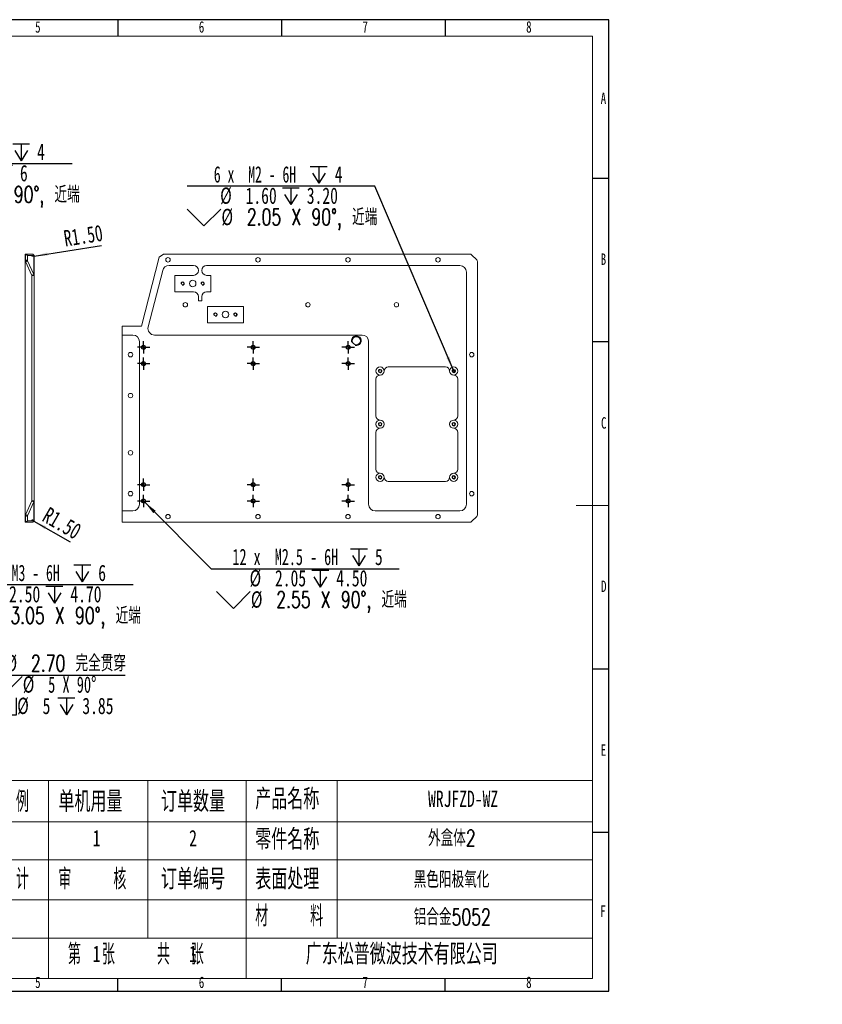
# Model space of a CAD drawing. Header units: millimetres. Extents: x -8 to 916, y -4 to 297.
# Tile 4 of 5: x 240 to 485, y -4 to 297. Entities that reach past the tile are written whole.
import ezdxf

# ---------------------------------------------------------------- set-up
doc = ezdxf.new("R2010")
doc.units = ezdxf.units.MM
for name, color, linetype in [('10', 7, 'Continuous'), ('5', 7, 'Continuous'), ('9', 7, 'Continuous')]:
    doc.layers.add(name, color=color, linetype=linetype)
doc.styles.add('SLDTEXTSTYLE0', font='TXT', dxfattribs={"width": 0.7, "bigfont": 'bigfont'})
doc.styles.add('SLDTEXTSTYLE1', font='TXT', dxfattribs={"width": 0.7})
doc.styles.add('SLDTEXTSTYLE3', font='TXT', dxfattribs={"width": 0.566667, "bigfont": 'bigfont'})
doc.styles.add('SLDTEXTSTYLE4', font='TXT', dxfattribs={"width": 0.642857})
doc.styles.add('SLDTEXTSTYLE5', font='TXT', dxfattribs={"width": 0.616667})
doc.styles.add('SLDTEXTSTYLE6', font='TXT', dxfattribs={"width": 0.65})
doc.styles.add('SLDTEXTSTYLE7', font='TXT', dxfattribs={"width": 0.633333})
doc.dimstyles.new('SLDDIMSTYLE2', dxfattribs={"dimtxt": 5, "dimasz": 4.08, "dimexe": 0, "dimexo": 0.0625, "dimgap": 1.25, "dimtad": 0, "dimtih": 1, "dimtoh": 1, "dimdec": 6, "dimlfac": 2, "dimrnd": 1e-09, "dimzin": 12, "dimdsep": 46, "dimtxsty": 'SLDTEXTSTYLE1', "dimblk1": 'NONE', "dimsah": 1, "dimcen": 0, "dimadec": 0, "dimazin": 3, "dimtfac": 1, "dimtmove": 0, "dimatfit": 3, "dimldrblk": 'NONE', "dimfxl": 0, "dimfrac": 2, "dimtolj": 1, "dimtzin": 12, "dimarcsym": 0})
doc.dimstyles.new('SLDDIMSTYLE3', dxfattribs={"dimtxt": 5, "dimasz": 4.08, "dimexe": 0, "dimexo": 0.0625, "dimgap": 1.25, "dimtad": 0, "dimtih": 1, "dimtoh": 1, "dimlfac": 2, "dimrnd": 1e-09, "dimzin": 12, "dimdsep": 46, "dimtxsty": 'SLDTEXTSTYLE1', "dimblk1": 'NONE', "dimsah": 1, "dimcen": 0, "dimadec": 0, "dimazin": 3, "dimtfac": 1, "dimtmove": 0, "dimatfit": 3, "dimldrblk": 'NONE', "dimfxl": 0, "dimfrac": 2, "dimtolj": 1, "dimtzin": 12, "dimarcsym": 0})
doc.dimstyles.new('SLDDIMSTYLE4', dxfattribs={"dimtxt": 5, "dimasz": 4.08, "dimexe": 0, "dimexo": 0.0625, "dimgap": 1.25, "dimtad": 0, "dimtih": 1, "dimtoh": 1, "dimlfac": 2, "dimrnd": 1e-09, "dimzin": 4, "dimdsep": 46, "dimtxsty": 'SLDTEXTSTYLE1', "dimblk1": 'NONE', "dimsah": 1, "dimcen": 0, "dimadec": 0, "dimazin": 1, "dimtfac": 1, "dimtmove": 0, "dimatfit": 3, "dimldrblk": 'NONE', "dimfxl": 0, "dimfrac": 2, "dimtolj": 1, "dimtzin": 12, "dimarcsym": 0})
doc.dimstyles.new('SLDDIMSTYLE5', dxfattribs={"dimtxt": 5, "dimasz": 4.08, "dimexe": 0, "dimexo": 0.0625, "dimgap": 1.25, "dimtad": 2, "dimlfac": 2, "dimrnd": 1e-09, "dimzin": 4, "dimdsep": 46, "dimtxsty": 'SLDTEXTSTYLE1', "dimsah": 1, "dimcen": 0, "dimadec": 0, "dimazin": 1, "dimtfac": 1, "dimtofl": 0, "dimtmove": 0, "dimatfit": 3, "dimfxl": 0, "dimfrac": 2, "dimtolj": 1, "dimtzin": 12, "dimarcsym": 0})

# ---------------------------------------------------------------- blocks, each defined once
blk = doc.blocks.new('SW_NOTE_0')
at = {"layer": '10', "color": 0, "attachment_point": 1, "style": 'SLDTEXTSTYLE0'}
for s, insert, char_height in [('1\\M+18141\\M+1955C\\M+196CA\\M+195BD\\M+190AE\\M+18141\\M+19DD9锐\\M+18A70\\M+18141\\M+19DD9\\M+196D1\\M+18E68\\M+18141\\M+19DD9划\\M+18DAD\\M+18141\\M+19DD9变\\M+18C60', (0, 9.55), 7.40833), ('2\\M+18141\\M+18F8A\\M+1974C\\M+196A2\\M+1928D\\M+18EDA\\M+190A1\\M+18CF6\\M+18DB7\\M+18BCF\\M+188C2GB/T1084-2400f级\\M+189C1\\M+18D48', (0, -1.83), 7.40833), ('3\\M+18141\\M+196A2\\M+1928D\\M+18D45\\M+188CA\\M+18CF6\\M+18DB7\\M+18BCF\\M+188C2\\M+1817D0.1', (0, -13.21), 7.4083), ('4\\M+18141\\M+196A2\\M+1928D圆\\M+18A70\\M+18BCF为R1.5', (0, -24.58), 7.4083), ('5\\M+18141\\M+196A2\\M+1928D\\M+18EDA\\M+190A1\\M+18E51\\M+18FC6SERP\\M+195B6\\M+18C8F\\M+189C1\\M+18D48', (0, -35.96), 7.4083)]:
    blk.add_mtext(s, dxfattribs=dict(at, insert=insert, char_height=char_height))
blk = doc.blocks.new('SW_SYMBOL_HOLE_DEPTH')
at = {"layer": '10', "color": 0}
for p, q in [((0, 875), (800, 875)), ((100, 555), (400, 75)), ((400, 875), (400, 75)), ((700, 555), (400, 75))]:
    blk.add_line(p, q, dxfattribs=at)
blk = doc.blocks.new('SW_SYMBOL_HOLE_SINK')
at = {"layer": '10', "color": 0}
for p, q in [((0, 875), (800, 75)), ((800, 75), (1600, 875))]:
    blk.add_line(p, q, dxfattribs=at)
blk = doc.blocks.new('_D_4')
at = {"layer": '10'}
for p, q in [((177.69, 216.79), (198.61, 253.01)), ((198.61, 253.01), (255.99, 253.01)), ((177.18, 215.91), (177.69, 216.79))]:
    blk.add_line(p, q, dxfattribs=at)
blk.add_solid([(177.69, 216.79), (180.17, 220.07), (179.29, 220.58)], dxfattribs=at)
at = {"layer": '10', "xscale": 0.006445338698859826, "yscale": 0.006445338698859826, "zscale": 0.006445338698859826}
for name, p in [('SW_SYMBOL_HOLE_DEPTH', (237.86, 253.42)), ('SW_SYMBOL_HOLE_DEPTH', (232.63, 246.9)), ('SW_SYMBOL_HOLE_SINK', (200.19, 240.38))]:
    blk.add_blockref(name, p, dxfattribs=at)
at = {"layer": '10', "char_height": 5, "attachment_point": 1}
for s, insert, style in [('4 x  M2 - 6H', (208.37, 259.12), 'SLDTEXTSTYLE5'), ('4', (245.31, 259.12), 'SLDTEXTSTYLE1'), ('%%c', (213.61, 252.62), 'SLDTEXTSTYLE1'), ('1.60', (221.36, 252.6), 'SLDTEXTSTYLE1'), ('6', (240.07, 252.6), 'SLDTEXTSTYLE1'), ('%%c', (210.71, 246.1), 'SLDTEXTSTYLE1'), ('2.05 X 90\\M+1818B, \\M+18BDF\\M+1925B', (218.47, 246.08), 'SLDTEXTSTYLE0')]:
    blk.add_mtext(s, dxfattribs=dict(at, insert=insert, style=style))
blk = doc.blocks.new('_NONE')
blk = doc.blocks.new('_D_5')
at = {"layer": '10'}
for p, q in [((187.45, 154.14), (188.52, 153.06)), ((188.52, 153.06), (217.29, 124.29)), ((217.29, 124.29), (274.67, 124.29))]:
    blk.add_line(p, q, dxfattribs=at)
blk.add_solid([(188.52, 153.06), (191.05, 149.82), (191.77, 150.53)], dxfattribs=at)
at = {"layer": '10', "xscale": 0.006445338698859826, "yscale": 0.006445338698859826, "zscale": 0.006445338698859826}
for name, p in [('SW_SYMBOL_HOLE_DEPTH', (256.55, 124.7)), ('SW_SYMBOL_HOLE_DEPTH', (248.02, 118.18)), ('SW_SYMBOL_HOLE_SINK', (218.87, 111.66))]:
    blk.add_blockref(name, p, dxfattribs=at)
at = {"layer": '10', "char_height": 5, "attachment_point": 1}
for s, insert, style in [('4 x  M3 - 6H', (227.05, 130.4), 'SLDTEXTSTYLE5'), ('6', (263.99, 130.4), 'SLDTEXTSTYLE1'), ('%%c', (229, 123.9), 'SLDTEXTSTYLE1'), ('2.50', (236.75, 123.88), 'SLDTEXTSTYLE1'), ('4.70', (255.47, 123.88), 'SLDTEXTSTYLE1'), ('%%c', (229.39, 117.38), 'SLDTEXTSTYLE1'), ('3.05 X 90\\M+1818B, \\M+18BDF\\M+1925B', (237.15, 117.36), 'SLDTEXTSTYLE0')]:
    blk.add_mtext(s, dxfattribs=dict(at, insert=insert, style=style))
blk = doc.blocks.new('_D_6')
at = {"layer": '10'}
for p, q in [((181.29, 216.94), (196.98, 228.38)), ((196.98, 228.38), (224.14, 228.38)), ((179.68, 215.76), (181.29, 216.94))]:
    blk.add_line(p, q, dxfattribs=at)
blk.add_solid([(181.29, 216.94), (184.89, 218.93), (184.29, 219.75)], dxfattribs=at)
at = {"layer": '10', "char_height": 5, "attachment_point": 1}
for s, insert, style in [('2×', (198.57, 233.26), 'SLDTEXTSTYLE1'), ('%%c', (205.14, 233.28), 'SLDTEXTSTYLE1'), ('4', (211.01, 233.26), 'SLDTEXTSTYLE1'), ('贯\\M+190FA', (215.08, 233.26), 'SLDTEXTSTYLE0')]:
    blk.add_mtext(s, dxfattribs=dict(at, insert=insert, style=style))
blk = doc.blocks.new('SW_SYMBOL_HOLE_SPOT')
at = {"layer": '10', "color": 0}
for p, q in [((0, 875), (0, 75)), ((1600, 75), (1600, 875)), ((0, 75), (1600, 75))]:
    blk.add_line(p, q, dxfattribs=at)
blk = doc.blocks.new('_D_9')
at = {"layer": '10'}
for p, q in [((187.64, 145.65), (188.43, 144.55)), ((188.43, 144.55), (223.14, 96.67)), ((223.14, 96.67), (272.19, 96.67))]:
    blk.add_line(p, q, dxfattribs=at)
blk.add_solid([(188.43, 144.55), (190.41, 140.95), (191.24, 141.55)], dxfattribs=at)
at = {"layer": '10', "xscale": 0.006445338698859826, "yscale": 0.006445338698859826, "zscale": 0.006445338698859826}
for name, p in [('SW_SYMBOL_HOLE_SINK', (230.42, 90.55)), ('SW_SYMBOL_HOLE_SPOT', (228.72, 84.03)), ('SW_SYMBOL_HOLE_DEPTH', (251.69, 84.03))]:
    blk.add_blockref(name, p, dxfattribs=at)
at = {"layer": '10', "char_height": 5, "attachment_point": 1}
for s, insert, style in [('10 x', (224.73, 102.78), 'SLDTEXTSTYLE6'), ('%%c', (235.68, 102.8), 'SLDTEXTSTYLE1'), ('2.70 \\M+18AAE\\M+19153贯\\M+190FA', (243.44, 102.78), 'SLDTEXTSTYLE0'), ('%%c', (240.94, 96.28), 'SLDTEXTSTYLE1'), ('5 X 90°', (248.69, 96.25), 'SLDTEXTSTYLE4'), ('%%c', (239.24, 89.75), 'SLDTEXTSTYLE1'), ('5', (246.99, 89.73), 'SLDTEXTSTYLE1'), ('3.85', (259.13, 89.73), 'SLDTEXTSTYLE1')]:
    blk.add_mtext(s, dxfattribs=dict(at, insert=insert, style=style))
blk = doc.blocks.new('_D_11')
at = {"layer": '10'}
for q in [(264.96, 227.93), (243.69, 224.6)]:
    blk.add_line((244.43, 224.72), q, dxfattribs=at)
blk.add_solid([(244.43, 224.72), (248.54, 224.85), (248.38, 225.85)], dxfattribs=at)
at = {"layer": '10', "insert": (253.14, 232.55), "char_height": 5, "attachment_point": 1, "rotation": 8.9147, "style": 'SLDTEXTSTYLE1'}
blk.add_mtext('R1.50', dxfattribs=at)
blk = doc.blocks.new('_D_12')
at = {"layer": '10'}
for q in [(243.69, 144.1), (255.39, 137.35)]:
    blk.add_line((244.34, 143.72), q, dxfattribs=at)
blk.add_solid([(244.34, 143.72), (247.62, 141.24), (248.13, 142.12)], dxfattribs=at)
at = {"layer": '10', "insert": (249.02, 148.25), "char_height": 5, "attachment_point": 1, "rotation": 330, "style": 'SLDTEXTSTYLE1'}
blk.add_mtext('R1.50', dxfattribs=at)
blk = doc.blocks.new('_D_13')
at = {"layer": '10'}
for p, q in [((277.39, 150.3), (278.3, 149.4)), ((278.3, 149.4), (298.52, 129.17)), ((298.52, 129.17), (355.9, 129.17))]:
    blk.add_line(p, q, dxfattribs=at)
blk.add_solid([(278.3, 149.4), (280.82, 146.15), (281.54, 146.87)], dxfattribs=at)
at = {"layer": '10', "xscale": 0.006445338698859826, "yscale": 0.006445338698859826, "zscale": 0.006445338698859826}
for name, p in [('SW_SYMBOL_HOLE_DEPTH', (341.06, 129.58)), ('SW_SYMBOL_HOLE_DEPTH', (329.25, 123.06)), ('SW_SYMBOL_HOLE_SINK', (300.11, 116.54))]:
    blk.add_blockref(name, p, dxfattribs=at)
at = {"layer": '10', "char_height": 5, "attachment_point": 1}
for s, insert, style in [('12 x  M2.5 - 6H', (304.99, 135.28), 'SLDTEXTSTYLE7'), ('5', (348.51, 135.28), 'SLDTEXTSTYLE1'), ('%%c', (310.23, 128.78), 'SLDTEXTSTYLE1'), ('2.05', (317.98, 128.76), 'SLDTEXTSTYLE1'), ('4.50', (336.7, 128.76), 'SLDTEXTSTYLE1'), ('%%c', (310.63, 122.26), 'SLDTEXTSTYLE1'), ('2.55 X 90\\M+1818B, \\M+18BDF\\M+1925B', (318.38, 122.24), 'SLDTEXTSTYLE0')]:
    blk.add_mtext(s, dxfattribs=dict(at, insert=insert, style=style))
blk = doc.blocks.new('_D_14')
at = {"layer": '10'}
for p, q in [((348.5, 246.11), (291.12, 246.11)), ((372.39, 190.07), (348.5, 246.11)), ((372.8, 189.13), (372.39, 190.07))]:
    blk.add_line(p, q, dxfattribs=at)
blk.add_solid([(372.39, 190.07), (371.26, 194.02), (370.33, 193.62)], dxfattribs=at)
at = {"layer": '10', "xscale": 0.006445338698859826, "yscale": 0.006445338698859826, "zscale": 0.006445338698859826}
for name, p in [('SW_SYMBOL_HOLE_DEPTH', (328.78, 246.52)), ('SW_SYMBOL_HOLE_DEPTH', (320.26, 240)), ('SW_SYMBOL_HOLE_SINK', (291.12, 233.48))]:
    blk.add_blockref(name, p, dxfattribs=at)
at = {"layer": '10', "char_height": 5, "attachment_point": 1}
for s, insert, style in [('6 x  M2 - 6H', (299.3, 252.22), 'SLDTEXTSTYLE5'), ('4', (336.23, 252.22), 'SLDTEXTSTYLE1'), ('%%c', (301.24, 245.72), 'SLDTEXTSTYLE1'), ('1.60', (309, 245.7), 'SLDTEXTSTYLE1'), ('3.20', (327.7, 245.7), 'SLDTEXTSTYLE1'), ('%%c', (301.64, 239.2), 'SLDTEXTSTYLE1'), ('2.05 X 90\\M+1818B, \\M+18BDF\\M+1925B', (309.39, 239.18), 'SLDTEXTSTYLE0')]:
    blk.add_mtext(s, dxfattribs=dict(at, insert=insert, style=style))
blk = doc.blocks.new('SW_CENTERMARKSYMBOL_7')
at = {"layer": '10', "color": 0}
for p, q in [((-1.25, 0), (-1.8875, 0)), ((0, 0), (-1.25, 0)), ((0, 1.25), (0, 1.8875)), ((0, 0), (0, 1.25)), ((0, 0), (0, -1.25)), ((0, 0), (1.25, 0)), ((1.25, 0), (1.8875, 0)), ((0, -1.25), (0, -1.8875))]:
    blk.add_line(p, q, dxfattribs=at)
blk = doc.blocks.new('SW_CENTERMARKSYMBOL_8')
at = {"layer": '10', "color": 0}
for p, q in [((-1.25, 0), (-1.8875, 0)), ((0, 0), (-1.25, 0)), ((0, 1.25), (0, 1.8875)), ((0, 0), (0, 1.25)), ((0, 0), (0, -1.25)), ((0, 0), (1.25, 0)), ((1.25, 0), (1.8875, 0)), ((0, -1.25), (0, -1.8875))]:
    blk.add_line(p, q, dxfattribs=at)
blk = doc.blocks.new('SW_CENTERMARKSYMBOL_9')
at = {"layer": '10', "color": 0}
for p, q in [((-1.25, 0), (-1.8875, 0)), ((0, 0), (-1.25, 0)), ((0, 1.25), (0, 1.8875)), ((0, 0), (0, 1.25)), ((0, 0), (0, -1.25)), ((0, 0), (1.25, 0)), ((1.25, 0), (1.8875, 0)), ((0, -1.25), (0, -1.8875))]:
    blk.add_line(p, q, dxfattribs=at)
blk = doc.blocks.new('SW_CENTERMARKSYMBOL_10')
at = {"layer": '10', "color": 0}
for p, q in [((-1.25, 0), (-1.8875, 0)), ((0, 0), (-1.25, 0)), ((0, 1.25), (0, 1.8875)), ((0, 0), (0, 1.25)), ((0, 0), (0, -1.25)), ((0, 0), (1.25, 0)), ((1.25, 0), (1.8875, 0)), ((0, -1.25), (0, -1.8875))]:
    blk.add_line(p, q, dxfattribs=at)
blk = doc.blocks.new('SW_CENTERMARKSYMBOL_11')
at = {"layer": '10', "color": 0}
for p, q in [((-1.25, 0), (-1.8875, 0)), ((0, 0), (-1.25, 0)), ((0, 1.25), (0, 1.8875)), ((0, 0), (0, 1.25)), ((0, 0), (0, -1.25)), ((0, 0), (1.25, 0)), ((1.25, 0), (1.8875, 0)), ((0, -1.25), (0, -1.8875))]:
    blk.add_line(p, q, dxfattribs=at)
blk = doc.blocks.new('SW_CENTERMARKSYMBOL_12')
at = {"layer": '10', "color": 0}
for p, q in [((-1.25, 0), (-1.8875, 0)), ((0, 0), (-1.25, 0)), ((0, 1.25), (0, 1.8875)), ((0, 0), (0, 1.25)), ((0, 0), (0, -1.25)), ((0, 0), (1.25, 0)), ((1.25, 0), (1.8875, 0)), ((0, -1.25), (0, -1.8875))]:
    blk.add_line(p, q, dxfattribs=at)
blk = doc.blocks.new('SW_CENTERMARKSYMBOL_13')
at = {"layer": '10', "color": 0}
for p, q in [((-1.25, 0), (-1.8875, 0)), ((0, 0), (-1.25, 0)), ((0, 1.25), (0, 1.8875)), ((0, 0), (0, 1.25)), ((0, 0), (0, -1.25)), ((0, 0), (1.25, 0)), ((1.25, 0), (1.8875, 0)), ((0, -1.25), (0, -1.8875))]:
    blk.add_line(p, q, dxfattribs=at)
blk = doc.blocks.new('SW_CENTERMARKSYMBOL_14')
at = {"layer": '10', "color": 0}
for p, q in [((-1.25, 0), (-1.8875, 0)), ((0, 0), (-1.25, 0)), ((0, 1.25), (0, 1.8875)), ((0, 0), (0, 1.25)), ((0, 0), (0, -1.25)), ((0, 0), (1.25, 0)), ((1.25, 0), (1.8875, 0)), ((0, -1.25), (0, -1.8875))]:
    blk.add_line(p, q, dxfattribs=at)
blk = doc.blocks.new('SW_CENTERMARKSYMBOL_15')
at = {"layer": '10', "color": 0}
for p, q in [((-1.25, 0), (-1.8875, 0)), ((0, 0), (-1.25, 0)), ((0, 1.25), (0, 1.8875)), ((0, 0), (0, 1.25)), ((0, 0), (0, -1.25)), ((0, 0), (1.25, 0)), ((1.25, 0), (1.8875, 0)), ((0, -1.25), (0, -1.8875))]:
    blk.add_line(p, q, dxfattribs=at)
blk = doc.blocks.new('SW_CENTERMARKSYMBOL_16')
at = {"layer": '10', "color": 0}
for p, q in [((-1.25, 0), (-1.8875, 0)), ((0, 0), (-1.25, 0)), ((0, 1.25), (0, 1.8875)), ((0, 0), (0, 1.25)), ((0, 0), (0, -1.25)), ((0, 0), (1.25, 0)), ((1.25, 0), (1.8875, 0)), ((0, -1.25), (0, -1.8875))]:
    blk.add_line(p, q, dxfattribs=at)
blk = doc.blocks.new('SW_CENTERMARKSYMBOL_17')
at = {"layer": '10', "color": 0}
for p, q in [((-1.25, 0), (-1.8875, 0)), ((0, 0), (-1.25, 0)), ((0, 1.25), (0, 1.8875)), ((0, 0), (0, 1.25)), ((0, 0), (0, -1.25)), ((0, 0), (1.25, 0)), ((1.25, 0), (1.8875, 0)), ((0, -1.25), (0, -1.8875))]:
    blk.add_line(p, q, dxfattribs=at)
blk = doc.blocks.new('SW_CENTERMARKSYMBOL_18')
at = {"layer": '10', "color": 0}
for p, q in [((-1.25, 0), (-1.8875, 0)), ((0, 0), (-1.25, 0)), ((0, 1.25), (0, 1.8875)), ((0, 0), (0, 1.25)), ((0, 0), (0, -1.25)), ((0, 0), (1.25, 0)), ((1.25, 0), (1.8875, 0)), ((0, -1.25), (0, -1.8875))]:
    blk.add_line(p, q, dxfattribs=at)

msp = doc.modelspace()

# ---------------------------------------------------------------- linework, layer by layer
at = {"color": 7, "linetype": 'Continuous', "lineweight": 15}
for p, q in [((241.69201662, 225.34884532), (241.78031857, 225.34884532)), ((241.69201662, 225.1291724), (241.69201662, 225.34884532)), ((241.78031857, 225.1291724), (241.69201662, 225.1291724)), ((241.69201662, 223.56851418), (241.69201662, 225.1291724)), ((241.69201662, 223.56851418), (241.78031857, 223.56851418)), ((241.69201662, 223.03818186), (241.69201662, 223.56851418)), ((241.78031857, 223.03818186), (241.69201662, 223.03818186)), ((241.69201662, 145.65950523), (241.69201662, 223.03818186)), ((241.78031857, 225.34884532), (241.78031857, 225.1291724)), ((241.78031857, 225.34884532), (243.69201669, 225.34884532)), ((241.78031857, 223.56851418), (241.78031857, 225.1291724)), ((241.78031857, 223.56851418), (241.78031857, 223.03818186)), ((243.69201669, 218.78996511), (241.78031857, 223.03818186)), ((242.41305529, 224.88357891), (242.41305529, 223.32291324)), ((244.32475349, 224.88357891), (242.41305529, 224.88357891)), ((242.41305529, 223.32291324), (244.32475349, 219.0746965)), ((244.32475349, 219.0746965), (244.32475349, 224.88357891)), ((244.44201672, 224.59884752), (244.44201672, 218.78996511)), ((282.64674103, 224.38027729), (277.24548733, 203.34884544)), ((283.89548721, 225.34884532), (282.64674103, 224.38027729)), ((377.53482373, 225.34884532), (283.89548721, 225.34884532)), ((379.62581428, 223.56851418), (378.06515606, 225.1291724)), ((379.8454872, 145.65950523), (379.8454872, 223.03818186)), ((279.24554074, 203.09633781), (283.6756541, 220.34633924)), ((285.61279202, 221.84884568), (293.09548648, 221.84884568)), ((297.09548714, 221.84884568), (374.44548519, 221.84884568)), ((376.44548925, 219.84884162), (376.44548925, 148.84884489)), ((243.69201669, 149.90772326), (243.69201669, 218.78996511)), ((244.44201672, 218.78996511), (243.69201669, 218.78996511)), ((244.44201672, 218.78996511), (244.44201672, 195.34884413)), ((287.345486, 218.84884705), (287.345486, 213.84884436)), ((293.09548648, 218.84884705), (287.345486, 218.84884705)), ((298.34548594, 218.84884705), (297.09548714, 218.84884705)), ((298.34548594, 213.84884436), (298.34548594, 218.84884705)), ((287.345486, 213.84884436), (293.09548648, 213.84884436)), ((297.09548714, 213.84884436), (298.34548594, 213.84884436)), ((294.59548766, 212.34884877), (294.59548766, 211.09884252)), ((294.59548766, 211.09884252), (295.59548596, 211.09884252)), ((295.59548596, 211.09884252), (295.59548596, 212.34884877)), ((308.34548758, 209.34884269), (297.34548764, 209.34884269)), ((297.34548764, 209.34884269), (297.34548764, 204.34884374)), ((308.34548758, 204.34884374), (308.34548758, 209.34884269)), ((271.34548711, 203.34884544), (271.34548711, 200.59884359)), ((277.24548733, 203.34884544), (271.34548711, 203.34884544)), ((297.34548764, 204.34884374), (308.34548758, 204.34884374)), ((271.34548711, 200.59884359), (274.59548671, 200.59884359)), ((271.34548711, 146.84884502), (271.34548711, 200.59884359)), ((344.59548654, 200.59884359), (281.18267866, 200.59884359)), ((276.59548657, 198.59884326), (276.59548657, 148.84884489)), ((346.59549059, 148.84884489), (346.59549059, 198.59884326)), ((244.44201672, 193.84884481), (244.44201672, 152.84884554)), ((370.09548606, 190.84884618), (352.59548785, 190.84884618)), ((348.84548398, 187.09884603), (348.84548398, 175.84884559)), ((373.84548994, 175.84884559), (373.84548994, 187.09884603)), ((348.84548398, 170.84884477), (348.84548398, 159.59884525)), ((373.84548994, 159.59884525), (373.84548994, 170.84884477)), ((352.59548785, 155.8488451), (370.09548606, 155.8488451)), ((244.44201672, 151.3488453), (244.44201672, 149.90772326)), ((241.78031857, 145.65950523), (243.69201669, 149.90772326)), ((244.32475349, 149.62299187), (242.41305529, 145.37477373)), ((244.44201672, 149.90772326), (243.69201669, 149.90772326)), ((244.32475349, 143.81411353), (244.32475349, 149.62299187)), ((244.44201672, 149.90772326), (244.44201672, 144.09884507)), ((241.69201662, 145.65950523), (241.78031857, 145.65950523)), ((241.69201662, 145.12917518), (241.69201662, 145.65950523)), ((241.78031857, 145.12917518), (241.69201662, 145.12917518)), ((241.69201662, 143.56851498), (241.69201662, 145.12917518)), ((241.78031857, 145.65950523), (241.78031857, 145.12917518)), ((241.78031857, 143.56851498), (241.78031857, 145.12917518)), ((242.41305529, 145.37477373), (242.41305529, 143.81411353)), ((271.34548711, 146.84884502), (271.34548711, 143.34884503)), ((271.34548711, 146.84884502), (274.59548671, 146.84884502)), ((348.5954872, 146.84884502), (374.44548519, 146.84884502)), ((378.06515606, 143.56851498), (379.62581428, 145.12917518)), ((241.69201662, 143.56851498), (241.78031857, 143.56851498)), ((241.69201662, 143.34884503), (241.69201662, 143.56851498)), ((241.78031857, 143.34884503), (241.69201662, 143.34884503)), ((241.78031857, 143.56851498), (241.78031857, 143.34884503)), ((243.69201669, 143.34884503), (241.78031857, 143.34884503)), ((242.41305529, 143.81411353), (244.32475349, 143.81411353)), ((271.34548711, 143.34884503), (377.53482373, 143.34884503))]:
    msp.add_line(p, q, dxfattribs=at)
at = {"color": 7, "linetype": 'Continuous', "lineweight": 15, "flags": 128}
for points in [[(242.41305529, 223.32291324), (242.36796414, 223.30262531), (242.31008105, 223.27657808), (242.24066632, 223.2453378), (242.16123079, 223.20959736), (242.07350358, 223.17011674), (241.97939436, 223.12776764), (241.8809517, 223.08346648), (241.78031857, 223.03818186)], [(244.32475349, 219.0746965), (244.27966223, 219.05440856), (244.22177925, 219.02836133), (244.15236446, 218.99712105), (244.07292887, 218.96138062), (243.98520172, 218.92189999), (243.8910925, 218.87955089), (243.79264987, 218.83524974), (243.69201669, 218.78996511)], [(243.69201669, 149.90772326), (243.79264987, 149.86243863), (243.8910925, 149.81813934), (243.98520172, 149.77579024), (244.07292887, 149.73631288), (244.15236446, 149.70056685), (244.22177925, 149.66933029), (244.27966223, 149.64328306), (244.32475349, 149.62299187)], [(241.78031857, 145.65950523), (241.8809517, 145.61422026), (241.97939436, 145.56992108), (242.07350358, 145.52757198), (242.16123079, 145.48809473), (242.24066632, 145.45234871), (242.31008105, 145.42111215), (242.36796414, 145.3950648), (242.41305529, 145.37477373)]]:
    msp.add_lwpolyline(points, dxfattribs=at)
at = {"color": 7, "linetype": 'Continuous', "lineweight": 15}
for centre, radius in [((285.29548688, 223.59884508), 0.675), ((312.79548688, 223.59884508), 0.675), ((340.29548688, 223.59884508), 0.675), ((367.79548688, 223.59884508), 0.675), ((289.79548688, 216.34884508), 0.4), ((292.84548688, 216.34884508), 1), ((295.89548688, 216.34884508), 0.4), ((290.59548688, 209.84884508), 0.675), ((302.84548688, 206.84884508), 1), ((328.04548688, 209.84884508), 0.675), ((355.09548688, 209.84884508), 0.675), ((299.79548688, 206.84884508), 0.4), ((305.89548688, 206.84884508), 0.4), ((342.84548688, 198.84884508), 1.25), ((277.84548688, 196.84884508), 0.6375), ((277.84548688, 196.84884508), 0.5125), ((311.34548688, 196.84884508), 0.6375), ((311.34548688, 196.84884508), 0.5125), ((340.34548688, 196.84884508), 0.6375), ((340.34548688, 196.84884508), 0.5125), ((273.84548688, 194.59884508), 0.675), ((378.09548688, 194.59884508), 0.675), ((277.84548688, 191.84884508), 0.6375), ((277.84548688, 191.84884508), 0.5125), ((311.34548688, 191.84884508), 0.6375), ((311.34548688, 191.84884508), 0.5125), ((340.34548688, 191.84884508), 0.6375), ((340.34548688, 191.84884508), 0.5125), ((350.09548688, 189.59884508), 0.5125), ((350.09548688, 189.59884508), 0.4), ((372.59548688, 189.59884508), 0.5125), ((372.59548688, 189.59884508), 0.4), ((273.84548688, 182.09884508), 0.675), ((350.09548688, 173.34884508), 0.5125), ((350.09548688, 173.34884508), 0.4), ((372.59548688, 173.34884508), 0.5125), ((372.59548688, 173.34884508), 0.4), ((273.84548688, 164.59884508), 0.675), ((350.09548688, 157.09884508), 0.5125), ((350.09548688, 157.09884508), 0.4), ((372.59548688, 157.09884508), 0.5125), ((372.59548688, 157.09884508), 0.4), ((277.84548688, 154.84884508), 0.6375), ((277.84548688, 154.84884508), 0.5125), ((311.34548688, 154.84884508), 0.6375), ((311.34548688, 154.84884508), 0.5125), ((340.34548688, 154.84884508), 0.6375), ((340.34548688, 154.84884508), 0.5125), ((273.84548688, 152.09884508), 0.675), ((378.09548688, 152.09884508), 0.675), ((277.84548688, 149.84884508), 0.6375), ((277.84548688, 149.84884508), 0.5125), ((311.34548688, 149.84884508), 0.6375), ((311.34548688, 149.84884508), 0.5125), ((340.34548688, 149.84884508), 0.6375), ((340.34548688, 149.84884508), 0.5125), ((285.29548688, 145.09884508), 0.675), ((312.79548688, 145.09884508), 0.675), ((340.29548688, 145.09884508), 0.675), ((367.79548688, 145.09884508), 0.675)]:
    msp.add_circle(centre, radius, dxfattribs=at)
for centre, radius, start, end in [((241.76250233, 224.66173944), 0.68733682, 18.8294479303, 88.5146877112), ((241.81200156, 224.27292425), 0.85683412, 45.4539715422, 92.1190976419), ((241.81197303, 222.71221106), 0.856888, 45.4548410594, 92.1170554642), ((243.69201667, 224.59884508), 0.75, 0, 90), ((243.67420044, 224.66173931), 0.68733695, 18.8294558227, 88.5146873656), ((244.01570494, 224.58978852), 0.42640802, 1.2173359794, 43.5501246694), ((377.53482671, 224.59884508), 0.75, 45, 90), ((379.09548688, 223.03818491), 0.75, 0, 45), ((285.61279187, 219.84884508), 2, 90, 165.5966770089), ((293.09548688, 220.34884508), 1.5, 0, 90), ((293.09548688, 220.34884508), 1.5, 270, 360), ((297.09548688, 220.34884508), 1.5, 90, 180), ((297.09548688, 220.34884508), 1.5, 180, 270), ((374.44548688, 219.84884508), 2, 0, 90), ((244.01572581, 218.7809147), 0.42638697, 1.2162408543, 43.5512197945), ((293.09548688, 212.34884508), 1.5, 0, 90), ((297.09548688, 212.34884508), 1.5, 90, 180), ((281.18267823, 202.59884508), 2, 165.5966770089, 270), ((274.59548688, 198.59884508), 2, 0, 90), ((344.59548688, 198.59884508), 2, 0, 90), ((350.09548688, 189.59884508), 1.25, 90, 180), ((350.09548688, 189.59884508), 1.25, 0, 90), ((352.59548688, 189.59884508), 1.25, 90, 180), ((370.09548688, 189.59884508), 1.25, 0, 90), ((372.59548688, 189.59884508), 1.25, 90, 180), ((372.59548688, 189.59884508), 1.25, 0, 90), ((350.09548688, 189.59884508), 1.25, 180, 270), ((350.09548688, 187.09884508), 1.25, 90, 180), ((350.09548688, 189.59884508), 1.25, 270, 0), ((372.59548688, 189.59884508), 1.25, 180, 270), ((372.59548688, 189.59884508), 1.25, 270, 0), ((372.59548688, 187.09884508), 1.25, 0, 90), ((350.09548688, 175.84884508), 1.25, 180, 270), ((350.09548688, 173.34884508), 1.25, 90, 180), ((350.09548688, 173.34884508), 1.25, 0, 90), ((372.59548688, 173.34884508), 1.25, 90, 180), ((372.59548688, 175.84884508), 1.25, 270, 0), ((372.59548688, 173.34884508), 1.25, 0, 90), ((350.09548688, 173.34884508), 1.25, 180, 270), ((350.09548688, 170.84884508), 1.25, 90, 180), ((350.09548688, 173.34884508), 1.25, 270, 0), ((372.59548688, 173.34884508), 1.25, 180, 270), ((372.59548688, 173.34884508), 1.25, 270, 0), ((372.59548688, 170.84884508), 1.25, 0, 90), ((350.09548688, 159.59884508), 1.25, 180, 270), ((372.59548688, 159.59884508), 1.25, 270, 0), ((350.09548688, 157.09884508), 1.25, 90, 180), ((350.09548688, 157.09884508), 1.25, 180, 270), ((350.09548688, 157.09884508), 1.25, 0, 90), ((350.09548688, 157.09884508), 1.25, 270, 0), ((352.59548688, 157.09884508), 1.25, 180, 270), ((370.09548688, 157.09884508), 1.25, 270, 0), ((372.59548688, 157.09884508), 1.25, 90, 180), ((372.59548688, 157.09884508), 1.25, 180, 270), ((372.59548688, 157.09884508), 1.25, 0, 90), ((372.59548688, 157.09884508), 1.25, 270, 0), ((244.01571903, 149.91677647), 0.42639382, 316.449136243, 358.7834031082), ((274.59548688, 148.84884508), 2, 270, 0), ((348.59548688, 148.84884508), 2, 180, 270), ((374.44548688, 148.84884508), 2, 270, 0), ((241.81198162, 145.9854621), 0.85687213, 267.8823306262, 314.5453972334), ((379.09548688, 145.65950525), 0.75, 315, 0), ((241.8119815, 144.42480222), 0.85687244, 267.882339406, 314.5453884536), ((241.76250529, 144.03594589), 0.68733172, 271.4850768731, 341.1710338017), ((243.69201667, 144.09884508), 0.75, 270, 0), ((243.67420339, 144.03594602), 0.68733186, 271.4850772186, 341.1710259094), ((244.0157194, 144.10789797), 0.42639343, 316.449116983, 358.7834429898), ((377.53482671, 144.09884508), 0.75, 270, 315)]:
    msp.add_arc(centre, radius, start, end, dxfattribs=at)
at = {"color": 7, "linetype": 'Continuous', "lineweight": 0}
for centre, radius in [((289.79548688, 216.34884508), 0.5), ((295.89548688, 216.34884508), 0.5), ((299.79548688, 206.84884508), 0.5), ((305.89548688, 206.84884508), 0.5), ((342.84548688, 198.84884508), 1.5), ((277.84548688, 196.84884508), 0.625), ((311.34548688, 196.84884508), 0.625), ((340.34548688, 196.84884508), 0.625), ((277.84548688, 191.84884508), 0.625), ((311.34548688, 191.84884508), 0.625), ((340.34548688, 191.84884508), 0.625), ((350.09548688, 189.59884508), 0.5), ((372.59548688, 189.59884508), 0.5), ((350.09548688, 173.34884508), 0.5), ((372.59548688, 173.34884508), 0.5), ((350.09548688, 157.09884508), 0.5), ((372.59548688, 157.09884508), 0.5), ((277.84548688, 154.84884508), 0.625), ((311.34548688, 154.84884508), 0.625), ((340.34548688, 154.84884508), 0.625), ((277.84548688, 149.84884508), 0.625), ((311.34548688, 149.84884508), 0.625), ((340.34548688, 149.84884508), 0.625)]:
    msp.add_arc(centre, radius, 255, 195, dxfattribs=at)
at = {"color": 7, "linetype": 'Continuous', "lineweight": 15}
for points in [[(244.44201667, 195.34884508), (244.44201667, 195.24031555), (244.42947841, 195.12148541), (244.40769843, 194.86593873), (244.39910583, 194.73360772), (244.39914114, 194.46315905), (244.40773515, 194.33124297), (244.42955661, 194.07536516), (244.44201667, 193.95739553), (244.44201667, 193.84884508)], [(244.44201667, 152.84884508), (244.44201667, 152.74031555), (244.42947841, 152.62148541), (244.40769843, 152.36593873), (244.39910583, 152.23360772), (244.39914114, 151.96315905), (244.40773515, 151.83124297), (244.42955661, 151.57536516), (244.44201667, 151.45739553), (244.44201667, 151.34884508)]]:
    msp.add_open_spline(points, degree=3, knots=[0, 0, 0, 0, 0.25, 0.25, 0.5, 0.5, 0.75, 0.75, 1, 1, 1, 1], dxfattribs=at)
at = {"layer": '10', "lineweight": 15}
for p, q in [((188.67854555, 64.4299422), (415, 64.4299422)), ((248.82480443, 64.4299422), (248.82480443, 3.8961968)), ((279.12694969, 64.4299422), (279.12694969, 16.20972922)), ((309.17259166, 64.4299422), (309.17259166, 3.8961968)), ((336.93349557, 64.4299422), (336.93349557, 16.20972922)), ((188.67854555, 51.80985576), (415, 51.80985576)), ((188.67854555, 40.19233422), (415, 40.19233422)), ((188.67854555, 27.93177504), (415, 27.93177504)), ((188.67854555, 16.20972922), (415, 16.20972922))]:
    msp.add_line(p, q, dxfattribs=at)
at = {"layer": '5'}
for p, q in [((270, 297), (270, 292)), ((320, 297), (320, 292)), ((370, 297), (370, 292)), ((420, 248.5), (415, 248.5)), ((420, 198.5), (415, 198.5)), ((420, 98.5), (415, 98.5)), ((420, 48.5), (415, 48.5)), ((270, 0), (270, 3.8961968)), ((320, 0), (320, 3.8961968)), ((370, 0), (370, 3.8961968))]:
    msp.add_line(p, q, dxfattribs=at)
at = {"layer": '5', "color": 7, "lineweight": 15}
for p, q in [((415, 292), (25, 292)), ((415, 3.8961968), (415, 292)), ((0, 3.8961968), (415, 3.8961968))]:
    msp.add_line(p, q, dxfattribs=at)
at = {"layer": '5', "lineweight": 15}
msp.add_line((420, 148.5), (410, 148.5), dxfattribs=at)
at = {"layer": '9', "color": 7}
for p, q in [((420, 297), (0, 297)), ((420, 148.5), (420, 297)), ((420, 0), (420, 148.5)), ((0, 0), (420, 0))]:
    msp.add_line(p, q, dxfattribs=at)

# ---------------------------------------------------------------- block references
at = {"layer": '10'}
for name, p in [('SW_CENTERMARKSYMBOL_7', (277.84548688, 196.84884508)), ('SW_CENTERMARKSYMBOL_14', (311.34548688, 196.84884508)), ('SW_CENTERMARKSYMBOL_15', (340.34548688, 196.84884508)), ('SW_CENTERMARKSYMBOL_8', (277.84548688, 191.84884508)), ('SW_CENTERMARKSYMBOL_13', (311.34548688, 191.84884508)), ('SW_CENTERMARKSYMBOL_16', (340.34548688, 191.84884508)), ('SW_CENTERMARKSYMBOL_9', (277.84548688, 154.84884508)), ('SW_CENTERMARKSYMBOL_12', (311.34548688, 154.84884508)), ('SW_CENTERMARKSYMBOL_17', (340.34548688, 154.84884508)), ('SW_CENTERMARKSYMBOL_10', (277.84548688, 149.84884508)), ('SW_CENTERMARKSYMBOL_11', (311.34548688, 149.84884508)), ('SW_CENTERMARKSYMBOL_18', (340.34548688, 149.84884508)), ('SW_NOTE_0', (32.80506805, 57.3718725))]:
    msp.add_blockref(name, p, dxfattribs=at)

# ---------------------------------------------------------------- texts
for s, insert, char_height, attachment_point, style in [('5', (245.54444444, 296.54267083), 3.5, 2, 'SLDTEXTSTYLE1'), ('6', (295.54687502, 296.54267083), 3.5, 2, 'SLDTEXTSTYLE1'), ('7', (345.54687502, 296.54267083), 3.5, 2, 'SLDTEXTSTYLE1'), ('8', (395.54687502, 296.54267083), 3.5, 2, 'SLDTEXTSTYLE1'), ('A', (418.32031252, 274.73642786), 3.5, 2, 'SLDTEXTSTYLE1'), ('B', (418.32031252, 225.54267083), 3.5, 2, 'SLDTEXTSTYLE1'), ('C', (418.42725694, 175.48642786), 3.5, 2, 'SLDTEXTSTYLE1'), ('D', (418.42968752, 125.54267083), 3.5, 2, 'SLDTEXTSTYLE1'), ('E', (418.31788194, 75.48642786), 3.5, 2, 'SLDTEXTSTYLE1'), ('\\M+194E4    \\M+197E1', (222.06138843, 61.15707779), 6.35, 1, 'SLDTEXTSTYLE3'), ('单\\M+18AF7\\M+19770\\M+197CA', (251.83662745, 61.15707779), 6.35, 1, 'SLDTEXTSTYLE0'), ('订单\\M+19094\\M+197CA', (283.16430476, 61.15707779), 6.35, 1, 'SLDTEXTSTYLE0'), ('产\\M+19569\\M+196BC\\M+18FCC', (311.94614816, 61.9152771), 6.35, 1, 'SLDTEXTSTYLE0'), ('WRJFZD-WZ', (364.74357595, 61.33153537), 5, 1, 'SLDTEXTSTYLE1'), ('1', (262.30173767, 49.30229587), 5, 1, 'SLDTEXTSTYLE1'), ('2', (291.75991166, 49.30229587), 5, 1, 'SLDTEXTSTYLE1'), ('\\M+197EB\\M+18C8F\\M+196BC\\M+18FCC', (311.95790704, 49.58303303), 6.35, 1, 'SLDTEXTSTYLE0'), ('\\M+18A4F\\M+1E1B4\\M+191CC2', (364.74357502, 49.30229587), 5, 1, 'SLDTEXTSTYLE0'), ('设    计', (222.06138843, 37.45105451), 6.35, 1, 'SLDTEXTSTYLE3'), ('审    \\M+18A6A', (251.82486857, 37.45105451), 6.35, 1, 'SLDTEXTSTYLE3'), ('订单编\\M+18D86', (283.15842532, 37.45105451), 6.35, 1, 'SLDTEXTSTYLE0'), ('\\M+1955C\\M+196CA处\\M+1979D', (311.95790704, 37.45105451), 6.35, 1, 'SLDTEXTSTYLE0'), ('\\M+1FC4B\\M+19046阳极氧\\M+189BB', (360.37899231, 36.63106038), 5, 1, 'SLDTEXTSTYLE0'), ('\\M+19F7C\\M+195C4/mm', (193.12954974, 26.27718051), 6.35, 1, 'SLDTEXTSTYLE0'), ('\\M+18DDE    \\M+197BF', (311.95790704, 26.16994595), 6.35, 1, 'SLDTEXTSTYLE3'), ('铝\\M+18D87\\M+18BE05052', (360.37899231, 25.193986), 5, 1, 'SLDTEXTSTYLE0'), ('F', (418.22430554, 26.23642786), 3.5, 2, 'SLDTEXTSTYLE1'), ('\\M+191E6  张    \\M+18BA4  张', (254.75478545, 14.48697133), 6.35, 1, 'SLDTEXTSTYLE3'), ('\\M+19BF6东\\M+18FBC\\M+19581\\M+194F7\\M+19467\\M+18B5A术\\M+1974C\\M+18CC0\\M+18CF6\\M+18E69', (327.36926871, 14.48697133), 6.35, 1, 'SLDTEXTSTYLE0'), ('1', (262.30173767, 13.95464051), 5, 1, 'SLDTEXTSTYLE1'), ('1', (291.75991166, 13.95464051), 5, 1, 'SLDTEXTSTYLE1'), ('5', (245.54444444, 4.48642786), 3.5, 2, 'SLDTEXTSTYLE1'), ('6', (295.54687502, 4.48642786), 3.5, 2, 'SLDTEXTSTYLE1'), ('7', (345.54687502, 4.48642786), 3.5, 2, 'SLDTEXTSTYLE1'), ('8', (395.54687502, 4.48642786), 3.5, 2, 'SLDTEXTSTYLE1')]:
    msp.add_mtext(s, dxfattribs=dict(at, insert=insert, char_height=char_height, attachment_point=attachment_point, style=style))

# ---------------------------------------------------------------- dimensions: what is measured, and where the dimension line sits
for p1, p2, text, picture, middle in [((177.17831536, 215.90502035), (177.69086138, 216.79266981), '4 x  M2 - 6H {\\fGDT;x} 4\\P%%c 1.60 {\\fGDT;x} 6\\P{\\fGDT;w}%%c 2.05 X 90°, 近端', '_D_4', (228.0901579, 249.41861995)), ((372.79649114, 189.12740735), (372.39448261, 190.07028281), '6 x  M2 - 6H {\\fGDT;x} 4\\P%%c 1.60 {\\fGDT;x} 3.20\\P{\\fGDT;w}%%c 2.05 X 90°, 近端', '_D_14', (319.01542348, 242.51805029)), ((187.44545984, 154.13805438), (188.5237169, 153.05963577), '4 x  M3 - 6H {\\fGDT;x} 6\\P%%c 2.50 {\\fGDT;x} 4.70\\P{\\fGDT;w}%%c 3.05 X 90°, 近端', '_D_5', (246.7712557, 120.69532466)), ((277.39475416, 150.2996735), (278.29621959, 149.39801665), '12 x  M2.5 - 6H {\\fGDT;x} 5\\P%%c 2.05 {\\fGDT;x} 4.50\\P{\\fGDT;w}%%c 2.55 X 90°, 近端', '_D_13', (328.00388727, 125.57359159))]:
    dim = msp.add_diameter_dim_2p(p1=p1, p2=p2, text=text, dimstyle='SLDDIMSTYLE2', override={"dimpost": '<>'}, dxfattribs=at)
    dim.commit()
    dim.dimension.update_dxf_attribs({"geometry": picture, "text_midpoint": middle, "dimtype": 163})
for center, mpoint, picture, middle in [((243.69201667, 224.59884508), (244.4329568, 224.71506785), '_D_11', (259.82670869, 227.12971751)), ((243.69201667, 144.09884508), (244.34153573, 143.72384508), '_D_12', (251.08243121, 139.83200303))]:
    dim = msp.add_radius_dim(center=center, mpoint=mpoint, dimstyle='SLDDIMSTYLE5', dxfattribs=at)
    dim.commit()
    dim.dimension.update_dxf_attribs({"geometry": picture, "text_midpoint": middle, "dimtype": 164})
for p1, p2, text, dimstyle, picture, middle in [((179.6765584, 215.7597037), (181.29261834, 216.93798646), '2×<> 贯穿', 'SLDDIMSTYLE3', '_D_6', (211.35276328, 230.68844447)), ((187.63841258, 145.64535194), (188.43076416, 144.55233822), '10 x <> 完全贯穿\\P{\\fGDT;w}%%c 5 X 90°\\P{\\fGDT;v}%%c 5 {\\fGDT;x} 3.85', 'SLDDIMSTYLE4', '_D_9', (248.46292273, 93.06969634))]:
    dim = msp.add_diameter_dim_2p(p1=p1, p2=p2, text=text, dimstyle=dimstyle, dxfattribs=at)
    dim.commit()
    dim.dimension.update_dxf_attribs({"geometry": picture, "text_midpoint": middle, "dimtype": 163})

doc.saveas('drawing.dxf')
